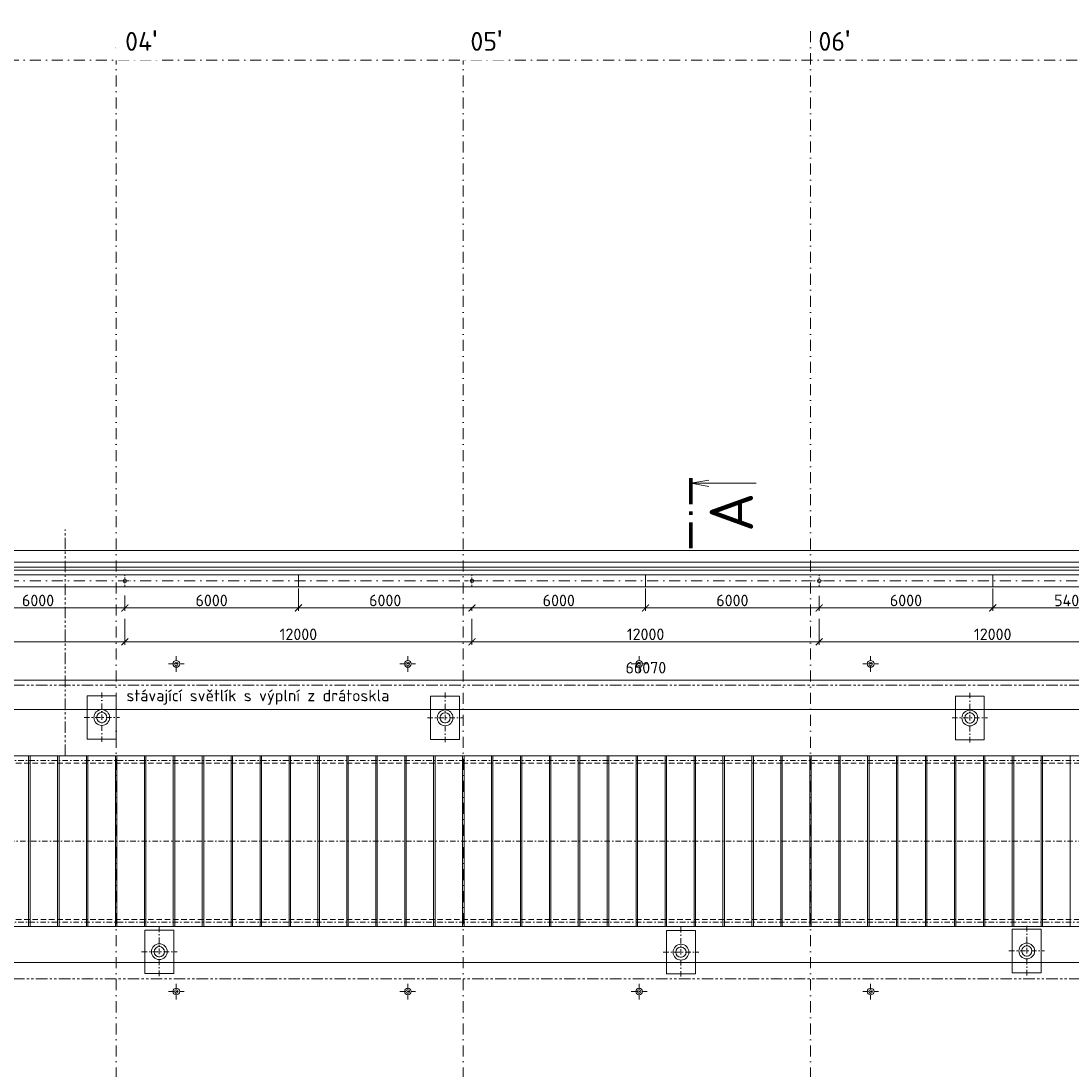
# Model space of a CAD drawing. Header units: millimetres. Extents: x -29085 to 3627694, y -159961 to 2281735.
# Tile 169 of 229: x 252640 to 288934, y 308712 to 344938. Entities that reach past the tile are written whole.
import ezdxf
from ezdxf.enums import TextEntityAlignment as Align

# ---------------------------------------------------------------- set-up
doc = ezdxf.new("R2010")
doc.units = ezdxf.units.MM
for name, pattern in [('CENTERX2', [101.6, 63.5, -12.7, 12.7, -12.7]), ('DASHDOT', [25.4, 12.7, -6.35, 0, -6.35]), ('PHANTOM2', [31.75, 15.875, -3.175, 3.175, -3.175, 3.175, -3.175]), ('ČÁRKOVANÁ', [19.05, 12.7, -6.35])]:
    doc.linetypes.add(name, pattern=pattern)
for name, color, linetype, lineweight in [('A99_N_koty-200', 5, 'Continuous', 5), ('A99_N_txt-popis-200', 240, 'Continuous', 5), ('A99_S_kce-demolice', 30, 'Continuous', 20), ('A99_S_kce-pohl', 7, 'Continuous', 5), ('A99_S_osy', 1, 'CENTERX2', 5)]:
    doc.layers.add(name, color=color, linetype=linetype, lineweight=lineweight)
doc.styles.add('A99_kota', font='isocpeur.ttf', dxfattribs={"height": 2})
doc.styles.add('A99_popis', font='isocpeur.ttf')
doc.styles.add('ad_popis 100', font='isocpeur.ttf', dxfattribs={"height": 200})
doc.dimstyles.new('A99_kota_200 new', dxfattribs={"dimscale": 200, "dimtxt": 2, "dimasz": 1.2, "dimexe": 0.5, "dimexo": 1.5, "dimgap": 0.3, "dimtad": 1, "dimdec": 0, "dimzin": 3, "dimdsep": 46, "dimtxsty": 'A99_kota', "dimblk": 'ARCHTICK', "dimcen": 2.5, "dimazin": 2, "dimtfac": 0.75, "dimtdec": 0, "dimtmove": 2, "dimatfit": 0, "dimfxl": 4, "dimfxlon": 1, "dimtolj": 1, "dimtzin": 0, "dimlwd": 5, "dimlwe": 5, "dimarcsym": 0})

# ---------------------------------------------------------------- blocks, each defined once
blk = doc.blocks.new('_ArchTick')
at = {"color": 0, "linetype": 'ByBlock', "const_width": 0.15}
blk.add_lwpolyline([(-0.5, -0.5), (0.5, 0.5)], dxfattribs=at)
blk = doc.blocks.new('*D354')
at = {"layer": 'A99_N_koty-200', "color": 0, "linetype": 'Continuous', "lineweight": 5, "transparency": 16777216}
for p, q in [((225859, 321358), (225859, 322258)), ((225859, 322158), (291929, 322158)), ((291929, 321358), (291929, 322258))]:
    blk.add_line(p, q, dxfattribs=at)
at = {"layer": 'Defpoints', "color": 0, "linetype": 'Continuous', "transparency": 16777216}
for p in [(291929, 322158), (225859, 319538), (291929, 319538)]:
    blk.add_point(p, dxfattribs=at)
at = {"layer": 'A99_N_koty-200', "color": 0, "linetype": 'Continuous', "lineweight": 5, "transparency": 16777216, "xscale": 240, "yscale": 240, "zscale": 240, "rotation": 180}
blk.add_blockref('_ArchTick', (225859, 322158), dxfattribs=at)
at = {"layer": 'A99_N_koty-200', "color": 0, "linetype": 'Continuous', "lineweight": 5, "transparency": 16777216, "xscale": 240, "yscale": 240, "zscale": 240}
blk.add_blockref('_ArchTick', (291929, 322158), dxfattribs=at)
at = {"layer": 'A99_N_koty-200', "color": 0, "linetype": 'Continuous', "transparency": 16777216, "insert": (274239, 322583), "char_height": 400, "attachment_point": 5, "style": 'A99_kota'}
blk.add_mtext('\\A1;66070', dxfattribs=at)
blk = doc.blocks.new('*D98')
at = {"layer": 'A99_N_koty-200', "color": 0, "linetype": 'Continuous', "lineweight": 5, "transparency": 16777216}
for p, q in [((219679, 312388), (219679, 312488)), ((219679, 312388), (352369, 312388)), ((352369, 312388), (352369, 312488))]:
    blk.add_line(p, q, dxfattribs=at)
at = {"layer": 'Defpoints', "color": 0, "linetype": 'Continuous', "transparency": 16777216}
for p in [(219679, 312383), (352369, 312388), (352369, 312388)]:
    blk.add_point(p, dxfattribs=at)
at = {"layer": 'A99_N_koty-200', "color": 0, "linetype": 'Continuous', "lineweight": 5, "transparency": 16777216, "xscale": 240, "yscale": 240, "zscale": 240, "rotation": 180}
blk.add_blockref('_ArchTick', (219679, 312388), dxfattribs=at)
at = {"layer": 'A99_N_koty-200', "color": 0, "linetype": 'Continuous', "lineweight": 5, "transparency": 16777216, "xscale": 240, "yscale": 240, "zscale": 240}
blk.add_blockref('_ArchTick', (352369, 312388), dxfattribs=at)
at = {"layer": 'A99_N_koty-200', "color": 0, "linetype": 'Continuous', "transparency": 16777216, "insert": (290879, 312688), "char_height": 400, "attachment_point": 5, "style": 'A99_kota'}
blk.add_mtext('\\A1;132690', dxfattribs=at)
blk = doc.blocks.new('*U2286')
at = {"color": 0, "linetype": 'ByBlock'}
blk.add_line((446.48, 0), (446.48, -11.25), dxfattribs=at)
at = {"color": 0, "linetype": 'ByBlock', "const_width": 0.63}
for points in [[(439.71, 0), (435.21, 0)], [(441.6, 0), (440.97, 0)], [(447.36, 0), (442.86, 0)]]:
    blk.add_lwpolyline(points, dxfattribs=at)
at = {"color": 0, "linetype": 'ByBlock'}
blk.add_lwpolyline([(447.03, -3.1), (446.48, 0), (445.93, -3.1)], dxfattribs=at)
at = {"color": 0, "linetype": 'ByBlock', "style": 'A99_popis'}
blk.add_attdef('OZNŘ_1K', (-9.63, -10.73), '', height=5, dxfattribs=at)
at = {"color": 0, "linetype": 'ByBlock', "style": 'A99_popis', "flags": 12}
blk.add_attdef('OZNŘ_2K', text='', height=5, dxfattribs=at).set_placement((444.84, -10.73), align=Align.RIGHT)
blk = doc.blocks.new('*D471')
at = {"layer": 'A99_N_koty-200', "color": 0, "linetype": 'Continuous', "lineweight": 5, "transparency": 16777216}
for p, q in [((244229, 324278), (244229, 323378)), ((256229, 324278), (256229, 323378)), ((244229, 323478), (256229, 323478))]:
    blk.add_line(p, q, dxfattribs=at)
at = {"layer": 'Defpoints', "color": 0, "linetype": 'Continuous', "transparency": 16777216}
for p in [(244229, 325583), (256229, 325583), (256229, 323478)]:
    blk.add_point(p, dxfattribs=at)
at = {"layer": 'A99_N_koty-200', "color": 0, "linetype": 'Continuous', "lineweight": 5, "transparency": 16777216, "xscale": 240, "yscale": 240, "zscale": 240, "rotation": 180}
blk.add_blockref('_ArchTick', (244229, 323478), dxfattribs=at)
at = {"layer": 'A99_N_koty-200', "color": 0, "linetype": 'Continuous', "lineweight": 5, "transparency": 16777216, "xscale": 240, "yscale": 240, "zscale": 240}
blk.add_blockref('_ArchTick', (256229, 323478), dxfattribs=at)
at = {"layer": 'A99_N_koty-200', "color": 0, "linetype": 'Continuous', "transparency": 16777216, "insert": (250229, 323738), "char_height": 400, "attachment_point": 5, "style": 'A99_kota'}
blk.add_mtext('\\A1;12000', dxfattribs=at)
blk = doc.blocks.new('*D475')
at = {"layer": 'A99_N_koty-200', "color": 0, "linetype": 'Continuous', "lineweight": 5, "transparency": 16777216}
for p, q in [((250229, 325303), (250229, 324548)), ((256229, 325083), (256229, 324548)), ((256229, 324648), (250229, 324648))]:
    blk.add_line(p, q, dxfattribs=at)
at = {"layer": 'Defpoints', "color": 0, "linetype": 'Continuous', "transparency": 16777216}
for p in [(250229, 325603), (256229, 325383), (250229, 324648)]:
    blk.add_point(p, dxfattribs=at)
at = {"layer": 'A99_N_koty-200', "color": 0, "linetype": 'Continuous', "lineweight": 5, "transparency": 16777216, "xscale": 240, "yscale": 240, "zscale": 240, "rotation": 180}
blk.add_blockref('_ArchTick', (250229, 324648), dxfattribs=at)
at = {"layer": 'A99_N_koty-200', "color": 0, "linetype": 'Continuous', "lineweight": 5, "transparency": 16777216, "xscale": 240, "yscale": 240, "zscale": 240}
blk.add_blockref('_ArchTick', (256229, 324648), dxfattribs=at)
at = {"layer": 'A99_N_koty-200', "color": 0, "linetype": 'Continuous', "transparency": 16777216, "insert": (253229, 324908), "char_height": 400, "attachment_point": 5, "style": 'A99_kota'}
blk.add_mtext('\\A1;6000', dxfattribs=at)
blk = doc.blocks.new('*D477')
at = {"layer": 'A99_N_koty-200', "color": 0, "linetype": 'Continuous', "lineweight": 5, "transparency": 16777216}
for p, q in [((256229, 324278), (256229, 323378)), ((268229, 324278), (268229, 323378)), ((256229, 323478), (268229, 323478))]:
    blk.add_line(p, q, dxfattribs=at)
at = {"layer": 'Defpoints', "color": 0, "linetype": 'Continuous', "transparency": 16777216}
for p in [(256229, 325583), (268229, 325583), (268229, 323478)]:
    blk.add_point(p, dxfattribs=at)
at = {"layer": 'A99_N_koty-200', "color": 0, "linetype": 'Continuous', "lineweight": 5, "transparency": 16777216, "xscale": 240, "yscale": 240, "zscale": 240, "rotation": 180}
blk.add_blockref('_ArchTick', (256229, 323478), dxfattribs=at)
at = {"layer": 'A99_N_koty-200', "color": 0, "linetype": 'Continuous', "lineweight": 5, "transparency": 16777216, "xscale": 240, "yscale": 240, "zscale": 240}
blk.add_blockref('_ArchTick', (268229, 323478), dxfattribs=at)
at = {"layer": 'A99_N_koty-200', "color": 0, "linetype": 'Continuous', "transparency": 16777216, "insert": (262229, 323738), "char_height": 400, "attachment_point": 5, "style": 'A99_kota'}
blk.add_mtext('\\A1;12000', dxfattribs=at)
blk = doc.blocks.new('*D479')
at = {"layer": 'A99_N_koty-200', "color": 0, "linetype": 'Continuous', "lineweight": 5, "transparency": 16777216}
for p, q in [((262229, 325318), (262229, 324548)), ((256229, 325083), (256229, 324548)), ((256229, 324648), (262229, 324648))]:
    blk.add_line(p, q, dxfattribs=at)
at = {"layer": 'Defpoints', "color": 0, "linetype": 'Continuous', "transparency": 16777216}
for p in [(262229, 325618), (256229, 325383), (262229, 324648)]:
    blk.add_point(p, dxfattribs=at)
at = {"layer": 'A99_N_koty-200', "color": 0, "linetype": 'Continuous', "lineweight": 5, "transparency": 16777216, "xscale": 240, "yscale": 240, "zscale": 240, "rotation": 180}
blk.add_blockref('_ArchTick', (256229, 324648), dxfattribs=at)
at = {"layer": 'A99_N_koty-200', "color": 0, "linetype": 'Continuous', "lineweight": 5, "transparency": 16777216, "xscale": 240, "yscale": 240, "zscale": 240}
blk.add_blockref('_ArchTick', (262229, 324648), dxfattribs=at)
at = {"layer": 'A99_N_koty-200', "color": 0, "linetype": 'Continuous', "transparency": 16777216, "insert": (259229, 324908), "char_height": 400, "attachment_point": 5, "style": 'A99_kota'}
blk.add_mtext('\\A1;6000', dxfattribs=at)
blk = doc.blocks.new('*D481')
at = {"layer": 'A99_N_koty-200', "color": 0, "linetype": 'Continuous', "lineweight": 5, "transparency": 16777216}
for p, q in [((262229, 325303), (262229, 324548)), ((268229, 324648), (262229, 324648)), ((268229, 324673), (268229, 324548))]:
    blk.add_line(p, q, dxfattribs=at)
at = {"layer": 'Defpoints', "color": 0, "linetype": 'Continuous', "transparency": 16777216}
for p in [(262229, 325603), (268229, 324973), (262229, 324648)]:
    blk.add_point(p, dxfattribs=at)
at = {"layer": 'A99_N_koty-200', "color": 0, "linetype": 'Continuous', "lineweight": 5, "transparency": 16777216, "xscale": 240, "yscale": 240, "zscale": 240, "rotation": 180}
blk.add_blockref('_ArchTick', (262229, 324648), dxfattribs=at)
at = {"layer": 'A99_N_koty-200', "color": 0, "linetype": 'Continuous', "lineweight": 5, "transparency": 16777216, "xscale": 240, "yscale": 240, "zscale": 240}
blk.add_blockref('_ArchTick', (268229, 324648), dxfattribs=at)
at = {"layer": 'A99_N_koty-200', "color": 0, "linetype": 'Continuous', "transparency": 16777216, "insert": (265229, 324908), "char_height": 400, "attachment_point": 5, "style": 'A99_kota'}
blk.add_mtext('\\A1;6000', dxfattribs=at)
blk = doc.blocks.new('*D483')
at = {"layer": 'A99_N_koty-200', "color": 0, "linetype": 'Continuous', "lineweight": 5, "transparency": 16777216}
for p, q in [((268229, 324278), (268229, 323378)), ((280229, 324278), (280229, 323378)), ((268229, 323478), (280229, 323478))]:
    blk.add_line(p, q, dxfattribs=at)
at = {"layer": 'Defpoints', "color": 0, "linetype": 'Continuous', "transparency": 16777216}
for p in [(268229, 325583), (280229, 325583), (280229, 323478)]:
    blk.add_point(p, dxfattribs=at)
at = {"layer": 'A99_N_koty-200', "color": 0, "linetype": 'Continuous', "lineweight": 5, "transparency": 16777216, "xscale": 240, "yscale": 240, "zscale": 240, "rotation": 180}
blk.add_blockref('_ArchTick', (268229, 323478), dxfattribs=at)
at = {"layer": 'A99_N_koty-200', "color": 0, "linetype": 'Continuous', "lineweight": 5, "transparency": 16777216, "xscale": 240, "yscale": 240, "zscale": 240}
blk.add_blockref('_ArchTick', (280229, 323478), dxfattribs=at)
at = {"layer": 'A99_N_koty-200', "color": 0, "linetype": 'Continuous', "transparency": 16777216, "insert": (274229, 323738), "char_height": 400, "attachment_point": 5, "style": 'A99_kota'}
blk.add_mtext('\\A1;12000', dxfattribs=at)
blk = doc.blocks.new('*D485')
at = {"layer": 'A99_N_koty-200', "color": 0, "linetype": 'Continuous', "lineweight": 5, "transparency": 16777216}
for p, q in [((274229, 325318), (274229, 324548)), ((268229, 324673), (268229, 324548)), ((268229, 324648), (274229, 324648))]:
    blk.add_line(p, q, dxfattribs=at)
at = {"layer": 'Defpoints', "color": 0, "linetype": 'Continuous', "transparency": 16777216}
for p in [(274229, 325618), (268229, 324973), (274229, 324648)]:
    blk.add_point(p, dxfattribs=at)
at = {"layer": 'A99_N_koty-200', "color": 0, "linetype": 'Continuous', "lineweight": 5, "transparency": 16777216, "xscale": 240, "yscale": 240, "zscale": 240, "rotation": 180}
blk.add_blockref('_ArchTick', (268229, 324648), dxfattribs=at)
at = {"layer": 'A99_N_koty-200', "color": 0, "linetype": 'Continuous', "lineweight": 5, "transparency": 16777216, "xscale": 240, "yscale": 240, "zscale": 240}
blk.add_blockref('_ArchTick', (274229, 324648), dxfattribs=at)
at = {"layer": 'A99_N_koty-200', "color": 0, "linetype": 'Continuous', "transparency": 16777216, "insert": (271229, 324908), "char_height": 400, "attachment_point": 5, "style": 'A99_kota'}
blk.add_mtext('\\A1;6000', dxfattribs=at)
blk = doc.blocks.new('*D487')
at = {"layer": 'A99_N_koty-200', "color": 0, "linetype": 'Continuous', "lineweight": 5, "transparency": 16777216}
for p, q in [((274229, 325303), (274229, 324548)), ((280229, 325073), (280229, 324548)), ((280229, 324648), (274229, 324648))]:
    blk.add_line(p, q, dxfattribs=at)
at = {"layer": 'Defpoints', "color": 0, "linetype": 'Continuous', "transparency": 16777216}
for p in [(274229, 325603), (280229, 325373), (274229, 324648)]:
    blk.add_point(p, dxfattribs=at)
at = {"layer": 'A99_N_koty-200', "color": 0, "linetype": 'Continuous', "lineweight": 5, "transparency": 16777216, "xscale": 240, "yscale": 240, "zscale": 240, "rotation": 180}
blk.add_blockref('_ArchTick', (274229, 324648), dxfattribs=at)
at = {"layer": 'A99_N_koty-200', "color": 0, "linetype": 'Continuous', "lineweight": 5, "transparency": 16777216, "xscale": 240, "yscale": 240, "zscale": 240}
blk.add_blockref('_ArchTick', (280229, 324648), dxfattribs=at)
at = {"layer": 'A99_N_koty-200', "color": 0, "linetype": 'Continuous', "transparency": 16777216, "insert": (277229, 324908), "char_height": 400, "attachment_point": 5, "style": 'A99_kota'}
blk.add_mtext('\\A1;6000', dxfattribs=at)
blk = doc.blocks.new('*D489')
at = {"layer": 'A99_N_koty-200', "color": 0, "linetype": 'Continuous', "lineweight": 5, "transparency": 16777216}
for p, q in [((280229, 324278), (280229, 323378)), ((292229, 324278), (292229, 323378)), ((280229, 323478), (292229, 323478))]:
    blk.add_line(p, q, dxfattribs=at)
at = {"layer": 'Defpoints', "color": 0, "linetype": 'Continuous', "transparency": 16777216}
for p in [(280229, 325583), (292229, 325583), (292229, 323478)]:
    blk.add_point(p, dxfattribs=at)
at = {"layer": 'A99_N_koty-200', "color": 0, "linetype": 'Continuous', "lineweight": 5, "transparency": 16777216, "xscale": 240, "yscale": 240, "zscale": 240, "rotation": 180}
blk.add_blockref('_ArchTick', (280229, 323478), dxfattribs=at)
at = {"layer": 'A99_N_koty-200', "color": 0, "linetype": 'Continuous', "lineweight": 5, "transparency": 16777216, "xscale": 240, "yscale": 240, "zscale": 240}
blk.add_blockref('_ArchTick', (292229, 323478), dxfattribs=at)
at = {"layer": 'A99_N_koty-200', "color": 0, "linetype": 'Continuous', "transparency": 16777216, "insert": (286229, 323738), "char_height": 400, "attachment_point": 5, "style": 'A99_kota'}
blk.add_mtext('\\A1;12000', dxfattribs=at)
blk = doc.blocks.new('*D491')
at = {"layer": 'A99_N_koty-200', "color": 0, "linetype": 'Continuous', "lineweight": 5, "transparency": 16777216}
for p, q in [((286229, 325318), (286229, 324548)), ((280229, 325073), (280229, 324548)), ((280229, 324648), (286229, 324648))]:
    blk.add_line(p, q, dxfattribs=at)
at = {"layer": 'Defpoints', "color": 0, "linetype": 'Continuous', "transparency": 16777216}
for p in [(286229, 325618), (280229, 325373), (286229, 324648)]:
    blk.add_point(p, dxfattribs=at)
at = {"layer": 'A99_N_koty-200', "color": 0, "linetype": 'Continuous', "lineweight": 5, "transparency": 16777216, "xscale": 240, "yscale": 240, "zscale": 240, "rotation": 180}
blk.add_blockref('_ArchTick', (280229, 324648), dxfattribs=at)
at = {"layer": 'A99_N_koty-200', "color": 0, "linetype": 'Continuous', "lineweight": 5, "transparency": 16777216, "xscale": 240, "yscale": 240, "zscale": 240}
blk.add_blockref('_ArchTick', (286229, 324648), dxfattribs=at)
at = {"layer": 'A99_N_koty-200', "color": 0, "linetype": 'Continuous', "transparency": 16777216, "insert": (283229, 324908), "char_height": 400, "attachment_point": 5, "style": 'A99_kota'}
blk.add_mtext('\\A1;6000', dxfattribs=at)
blk = doc.blocks.new('*D493')
at = {"layer": 'A99_N_koty-200', "color": 0, "linetype": 'Continuous', "lineweight": 5, "transparency": 16777216}
for p, q in [((286229, 325303), (286229, 324548)), ((291634, 325073), (291634, 324548)), ((291634, 324648), (286229, 324648))]:
    blk.add_line(p, q, dxfattribs=at)
at = {"layer": 'Defpoints', "color": 0, "linetype": 'Continuous', "transparency": 16777216}
for p in [(286229, 325603), (291634, 325373), (286229, 324648)]:
    blk.add_point(p, dxfattribs=at)
at = {"layer": 'A99_N_koty-200', "color": 0, "linetype": 'Continuous', "lineweight": 5, "transparency": 16777216, "xscale": 240, "yscale": 240, "zscale": 240, "rotation": 180}
blk.add_blockref('_ArchTick', (286229, 324648), dxfattribs=at)
at = {"layer": 'A99_N_koty-200', "color": 0, "linetype": 'Continuous', "lineweight": 5, "transparency": 16777216, "xscale": 240, "yscale": 240, "zscale": 240}
blk.add_blockref('_ArchTick', (291634, 324648), dxfattribs=at)
at = {"layer": 'A99_N_koty-200', "color": 0, "linetype": 'Continuous', "transparency": 16777216, "insert": (288931, 324908), "char_height": 400, "attachment_point": 5, "style": 'A99_kota'}
blk.add_mtext('\\A1;5405', dxfattribs=at)
blk = doc.blocks.new('*D561')
at = {"layer": 'A99_N_koty-200', "color": 0, "linetype": 'Continuous', "lineweight": 5, "transparency": 16777216}
for p, q in [((225859, 320339), (225859, 321239)), ((292204, 320339), (292204, 321239)), ((292204, 321139), (225859, 321139))]:
    blk.add_line(p, q, dxfattribs=at)
at = {"layer": 'Defpoints', "color": 0, "linetype": 'Continuous', "transparency": 16777216}
for p in [(225859, 321139), (225859, 319538), (292204, 319533)]:
    blk.add_point(p, dxfattribs=at)
at = {"layer": 'A99_N_koty-200', "color": 0, "linetype": 'Continuous', "lineweight": 5, "transparency": 16777216, "xscale": 240, "yscale": 240, "zscale": 240, "rotation": 180}
blk.add_blockref('_ArchTick', (225859, 321139), dxfattribs=at)
at = {"layer": 'A99_N_koty-200', "color": 0, "linetype": 'Continuous', "lineweight": 5, "transparency": 16777216, "xscale": 240, "yscale": 240, "zscale": 240}
blk.add_blockref('_ArchTick', (292204, 321139), dxfattribs=at)
at = {"layer": 'A99_N_koty-200', "color": 0, "linetype": 'Continuous', "transparency": 16777216, "insert": (260829, 321562), "char_height": 400, "attachment_point": 5, "style": 'A99_kota'}
blk.add_mtext('\\A1;stávající světlík s výplní z drátoskla', dxfattribs=at)

msp = doc.modelspace()

# ---------------------------------------------------------------- linework, layer by layer
at = {"layer": 'A99_S_kce-demolice', "linetype": 'Continuous', "lineweight": 9}
for p, q in [((252904, 313628.3), (252904, 319538.3)), ((252954, 313628.3), (252954, 319538.3)), ((253904, 313628.3), (253904, 319538.3)), ((253954, 313628.3), (253954, 319538.3)), ((254904, 313628.3), (254904, 319538.3)), ((254954, 313628.3), (254954, 319538.3)), ((255904, 313628.3), (255904, 319538.3)), ((255954, 313628.3), (255954, 319538.3)), ((256904, 313628.3), (256904, 319538.3)), ((256954, 313628.3), (256954, 319538.3)), ((257904, 313628.3), (257904, 319538.3)), ((257954, 313628.3), (257954, 319538.3)), ((258904, 313628.3), (258904, 319538.3)), ((258954, 313628.3), (258954, 319538.3)), ((259904, 313628.3), (259904, 319538.3)), ((259954, 313628.3), (259954, 319538.3)), ((260904, 313628.3), (260904, 319538.3)), ((260954, 313628.3), (260954, 319538.3)), ((261904, 313628.3), (261904, 319538.3)), ((261954, 313628.3), (261954, 319538.3)), ((262904, 313628.3), (262904, 319538.3)), ((262954, 313628.3), (262954, 319538.3)), ((263904, 313628.3), (263904, 319538.3)), ((263954, 313628.3), (263954, 319538.3)), ((264904, 313628.3), (264904, 319538.3)), ((264954, 313628.3), (264954, 319538.3)), ((265904, 313628.3), (265904, 319538.3)), ((265954, 313628.3), (265954, 319538.3)), ((266904, 313628.3), (266904, 319538.3)), ((266954, 313628.3), (266954, 319538.3)), ((267904, 313628.3), (267904, 319538.3)), ((267954, 313628.3), (267954, 319538.3)), ((268904, 313628.3), (268904, 319538.3)), ((268954, 313628.3), (268954, 319538.3)), ((269904, 313628.3), (269904, 319538.3)), ((269954, 313628.3), (269954, 319538.3)), ((270904, 313628.3), (270904, 319538.3)), ((270954, 313628.3), (270954, 319538.3)), ((271904, 313628.3), (271904, 319538.3)), ((271954, 313628.3), (271954, 319538.3)), ((272904, 313628.3), (272904, 319538.3)), ((272954, 313628.3), (272954, 319538.3)), ((273904, 313628.3), (273904, 319538.3)), ((273954, 313628.3), (273954, 319538.3)), ((274904, 313628.3), (274904, 319538.3)), ((274954, 313628.3), (274954, 319538.3)), ((275904, 313628.3), (275904, 319538.3)), ((275954, 313628.3), (275954, 319538.3)), ((276904, 313628.3), (276904, 319538.3)), ((276954, 313628.3), (276954, 319538.3)), ((277904, 313628.3), (277904, 319538.3)), ((277954, 313628.3), (277954, 319538.3)), ((278904, 313628.3), (278904, 319538.3)), ((278954, 313628.3), (278954, 319538.3)), ((279904, 313628.3), (279904, 319538.3)), ((279954, 313628.3), (279954, 319538.3)), ((280904, 313628.3), (280904, 319538.3)), ((280954, 313628.3), (280954, 319538.3)), ((281904, 313628.3), (281904, 319538.3)), ((281954, 313628.3), (281954, 319538.3)), ((282904, 313628.3), (282904, 319538.3)), ((282954, 313628.3), (282954, 319538.3)), ((283904, 313628.3), (283904, 319538.3)), ((283954, 313628.3), (283954, 319538.3)), ((284904, 313628.3), (284904, 319538.3)), ((284954, 313628.3), (284954, 319538.3)), ((285904, 313628.3), (285904, 319538.3)), ((285954, 313628.3), (285954, 319538.3)), ((286904, 313628.3), (286904, 319538.3)), ((286954, 313628.3), (286954, 319538.3)), ((287904, 313628.3), (287904, 319538.3)), ((287954, 313628.3), (287954, 319538.3)), ((288904, 313628.3), (288904, 319538.3))]:
    msp.add_line(p, q, dxfattribs=at)
at = {"layer": 'A99_S_kce-demolice', "linetype": 'PHANTOM2', "lineweight": 9, "ltscale": 25}
for points in [[(254171.5, 319533.3), (254171.5, 327355.8)], [(219817.1, 321983.3), (352314, 321983.3)], [(219817.1, 311823.2), (352314, 311823.2)]]:
    msp.add_lwpolyline(points, dxfattribs=at)
at = {"layer": 'A99_S_kce-demolice', "linetype": 'DASHDOT', "lineweight": 5, "ltscale": 15}
for points in [[(257736.5, 322713.5), (258281.5, 322713.5)], [(258009, 322441), (258009, 322986)], [(265736.5, 322713.5), (266281.5, 322713.5)], [(266009, 322441), (266009, 322986)], [(273736.5, 322713.5), (274281.5, 322713.5)], [(274009, 322441), (274009, 322986)], [(281736.5, 322713.5), (282281.5, 322713.5)], [(282009, 322441), (282009, 322986)], [(255431.5, 321730.8), (255431.5, 319990.8)], [(267299, 321720.8), (267299, 319980.8)], [(285436.5, 321715.8), (285436.5, 319975.8)], [(254817.7, 320860.8), (256045.2, 320860.8)], [(266685.2, 320850.8), (267912.7, 320850.8)], [(284822.7, 320845.8), (286050.2, 320845.8)], [(257421.5, 313635.8), (257421.5, 311895.8)], [(275451.5, 313620.8), (275451.5, 311880.8)], [(287404, 313660.8), (287404, 311920.8)], [(256807.7, 312765.8), (258035.2, 312765.8)], [(274837.7, 312750.8), (276065.2, 312750.8)], [(286790.2, 312790.8), (288017.7, 312790.8)], [(258009, 311660.8), (258009, 311115.8)], [(258009, 311660.8), (258009, 311115.8)], [(266009, 311660.8), (266009, 311115.8)], [(274009, 311660.8), (274009, 311115.8)], [(282009, 311660.8), (282009, 311115.8)], [(257736.5, 311388.3), (258281.5, 311388.3)], [(257736.5, 311388.3), (258281.5, 311388.3)], [(265736.5, 311388.3), (266281.5, 311388.3)], [(273736.5, 311388.3), (274281.5, 311388.3)], [(281736.5, 311388.3), (282281.5, 311388.3)]]:
    msp.add_lwpolyline(points, dxfattribs=at)
at = {"layer": 'A99_S_kce-demolice', "linetype": 'Continuous', "lineweight": 5, "ltscale": 0.5}
for points in [[(255931.5, 321610.8), (254931.5, 321610.8), (254931.5, 320110.8), (255931.5, 320110.8)], [(267799, 321600.8), (266799, 321600.8), (266799, 320100.8), (267799, 320100.8)], [(285936.5, 321595.8), (284936.5, 321595.8), (284936.5, 320095.8), (285936.5, 320095.8)], [(257921.5, 313515.8), (256921.5, 313515.8), (256921.5, 312015.8), (257921.5, 312015.8)], [(275951.5, 313500.8), (274951.5, 313500.8), (274951.5, 312000.8), (275951.5, 312000.8)], [(287904, 313540.8), (286904, 313540.8), (286904, 312040.8), (287904, 312040.8)]]:
    msp.add_lwpolyline(points, close=True, dxfattribs=at)
at = {"layer": 'A99_S_kce-demolice', "linetype": 'Continuous', "lineweight": 13}
msp.add_lwpolyline([(346549, 313633.3), (346549, 319533.3), (225859, 319533.3), (225859, 313633.3)], close=True, dxfattribs=at)
at = {"layer": 'A99_S_kce-demolice', "linetype": 'ČÁRKOVANÁ', "lineweight": 9, "ltscale": 15}
for points in [[(346379, 319288.6), (226029, 319288.6)], [(346379, 313877.9), (226029, 313877.9)]]:
    msp.add_lwpolyline(points, dxfattribs=at)
at = {"layer": 'A99_S_kce-demolice', "linetype": 'Continuous', "lineweight": 9}
for points in [[(252904, 316958.3), (252904, 316778.3)], [(252954, 316958.3), (252954, 316778.3)], [(253904, 316958.3), (253904, 316778.3)], [(253954, 316958.3), (253954, 316778.3)], [(254904, 316958.3), (254904, 316778.3)], [(254954, 316958.3), (254954, 316778.3)], [(255904, 316958.3), (255904, 316778.3)], [(255954, 316958.3), (255954, 316778.3)], [(256904, 316958.3), (256904, 316778.3)], [(256954, 316958.3), (256954, 316778.3)], [(257904, 316958.3), (257904, 316778.3)], [(257954, 316958.3), (257954, 316778.3)], [(258904, 316958.3), (258904, 316778.3)], [(258954, 316958.3), (258954, 316778.3)], [(259904, 316958.3), (259904, 316778.3)], [(259954, 316958.3), (259954, 316778.3)], [(260904, 316958.3), (260904, 316778.3)], [(260954, 316958.3), (260954, 316778.3)], [(261904, 316958.3), (261904, 316778.3)], [(261954, 316958.3), (261954, 316778.3)], [(262904, 316958.3), (262904, 316778.3)], [(262954, 316958.3), (262954, 316778.3)], [(263904, 316958.3), (263904, 316778.3)], [(263954, 316958.3), (263954, 316778.3)], [(264904, 316958.3), (264904, 316778.3)], [(264954, 316958.3), (264954, 316778.3)], [(265904, 316958.3), (265904, 316778.3)], [(265954, 316958.3), (265954, 316778.3)], [(266904, 316958.3), (266904, 316778.3)], [(266954, 316958.3), (266954, 316778.3)], [(267904, 316958.3), (267904, 316778.3)], [(267954, 316958.3), (267954, 316778.3)], [(268904, 316958.3), (268904, 316778.3)], [(268954, 316958.3), (268954, 316778.3)], [(269904, 316958.3), (269904, 316778.3)], [(269954, 316958.3), (269954, 316778.3)], [(270904, 316958.3), (270904, 316778.3)], [(270954, 316958.3), (270954, 316778.3)], [(271904, 316958.3), (271904, 316778.3)], [(271954, 316958.3), (271954, 316778.3)], [(272904, 316958.3), (272904, 316778.3)], [(272954, 316958.3), (272954, 316778.3)], [(273904, 316958.3), (273904, 316778.3)], [(273954, 316958.3), (273954, 316778.3)], [(274904, 316958.3), (274904, 316778.3)], [(274954, 316958.3), (274954, 316778.3)], [(275904, 316958.3), (275904, 316778.3)], [(275954, 316958.3), (275954, 316778.3)], [(276904, 316958.3), (276904, 316778.3)], [(276954, 316958.3), (276954, 316778.3)], [(277904, 316958.3), (277904, 316778.3)], [(277954, 316958.3), (277954, 316778.3)], [(278904, 316958.3), (278904, 316778.3)], [(278954, 316958.3), (278954, 316778.3)], [(279904, 316958.3), (279904, 316778.3)], [(279954, 316958.3), (279954, 316778.3)], [(280904, 316958.3), (280904, 316778.3)], [(280954, 316958.3), (280954, 316778.3)], [(281904, 316958.3), (281904, 316778.3)], [(281954, 316958.3), (281954, 316778.3)], [(282904, 316958.3), (282904, 316778.3)], [(282954, 316958.3), (282954, 316778.3)], [(283904, 316958.3), (283904, 316778.3)], [(283954, 316958.3), (283954, 316778.3)], [(284904, 316958.3), (284904, 316778.3)], [(284954, 316958.3), (284954, 316778.3)], [(285904, 316958.3), (285904, 316778.3)], [(285954, 316958.3), (285954, 316778.3)], [(286904, 316958.3), (286904, 316778.3)], [(286954, 316958.3), (286954, 316778.3)], [(287904, 316958.3), (287904, 316778.3)], [(287954, 316958.3), (287954, 316778.3)], [(288904, 316958.3), (288904, 316778.3)]]:
    msp.add_lwpolyline(points, dxfattribs=at)
at = {"layer": 'A99_S_kce-demolice', "linetype": 'Continuous', "lineweight": 5, "ltscale": 0.5}
for centre, radius in [((258009, 322713.5), 116), ((258009, 322713.5), 62.5), ((266009, 322713.5), 116), ((266009, 322713.5), 62.5), ((274009, 322713.5), 116), ((274009, 322713.5), 62.5), ((282009, 322713.5), 116), ((282009, 322713.5), 62.5), ((255431.5, 320860.8), 272.5), ((255431.5, 320860.8), 177.5), ((267299, 320850.8), 272.5), ((267299, 320850.8), 177.5), ((285436.5, 320845.8), 272.5), ((285436.5, 320845.8), 177.5), ((257421.5, 312765.8), 272.5), ((257421.5, 312765.8), 177.5), ((275451.5, 312750.8), 272.5), ((275451.5, 312750.8), 177.5), ((287404, 312790.8), 272.5), ((287404, 312790.8), 177.5), ((258009, 311388.3), 116), ((258009, 311388.3), 116), ((258009, 311388.3), 62.5), ((258009, 311388.3), 62.5), ((266009, 311388.3), 116), ((266009, 311388.3), 62.5), ((274009, 311388.3), 116), ((274009, 311388.3), 62.5), ((282009, 311388.3), 116), ((282009, 311388.3), 62.5)]:
    msp.add_circle(centre, radius, dxfattribs=at)
at = {"layer": 'A99_S_kce-pohl', "linetype": 'Continuous', "ltscale": 25}
for p, q in [((219929, 326638.4), (352369, 326638.4)), ((219929, 326228.4), (352369, 326228.4))]:
    msp.add_line(p, q, dxfattribs=at)
for points in [[(219679, 326058.3), (352479, 326058.3), (352479, 325958.3), (219679, 325958.3)], [(352369, 325373.3), (352369, 325793.3), (219929, 325793.3), (219929, 325373.3)]]:
    msp.add_lwpolyline(points, close=True, dxfattribs=at)
at = {"layer": 'A99_S_kce-pohl', "linetype": 'DASHDOT', "lineweight": 5, "ltscale": 5}
for points in [[(256029, 325583.3), (256429, 325583.3)], [(256229, 325383.3), (256229, 325783.3)], [(268029, 325583.3), (268429, 325583.3)], [(268229, 325383.3), (268229, 325783.3)], [(280029, 325583.3), (280429, 325583.3)], [(280229, 325383.3), (280229, 325783.3)]]:
    msp.add_lwpolyline(points, dxfattribs=at)
at = {"layer": 'A99_S_kce-pohl', "linetype": 'Continuous', "ltscale": 25}
for points in [[(262229, 325373.3), (262229, 325793.3)], [(274229, 325373.3), (274229, 325793.3)], [(286229, 325373.3), (286229, 325793.3)]]:
    msp.add_lwpolyline(points, dxfattribs=at)
at = {"layer": 'A99_S_kce-pohl', "linetype": 'Continuous'}
for centre in [(256229, 325583.3), (268229, 325583.3), (280229, 325583.3)]:
    msp.add_circle(centre, 60, dxfattribs=at)
at = {"layer": 'A99_S_osy', "linetype": 'DASHDOT', "lineweight": 5, "ltscale": 30}
for points in [[(255929, 344583.3), (255929, 241173.3)], [(267929, 344583.3), (267929, 241173.3)], [(279929, 344583.3), (279929, 241173.3)], [(366879, 343583.3), (218304, 343583.3)], [(366879, 325583.3), (218304, 325583.3)]]:
    msp.add_lwpolyline(points, dxfattribs=at)
at = {"layer": 'A99_S_osy', "linetype": 'DASHDOT', "lineweight": 5, "ltscale": 15}
for points in [[(346869, 319378.3), (225794, 319378.3)], [(346869, 313788.3), (225794, 313788.3)]]:
    msp.add_lwpolyline(points, dxfattribs=at)
at = {"layer": 'A99_S_osy', "color": 30, "linetype": 'DASHDOT', "lineweight": 5, "ltscale": 15}
msp.add_lwpolyline([(346549, 316583.3), (225859, 316583.3)], dxfattribs=at)

# ---------------------------------------------------------------- block references
at = {"layer": 'A99_N_txt-popis-200'}
ref = msp.add_blockref('*U2286', (275796.5, 239663.3), dxfattribs=dict(at, xscale=200, yscale=200, zscale=200, rotation=90))
ref.add_attrib('OZNŘ_2K', 'A', dxfattribs={"layer": '0', "color": 0, "linetype": 'ByBlock', "height": 1500, "rotation": 90, "style": 'A99_popis', "flags": 12}).set_placement((277941.6, 328632.3), align=Align.RIGHT)

# ---------------------------------------------------------------- texts
at = {"layer": 'A99_N_txt-popis-200', "color": 1, "lineweight": 0, "insert": (280204, 344613.3), "char_height": 650, "attachment_point": 1, "style": 'ad_popis 100'}
msp.add_mtext_dynamic_manual_height_columns("06{\\fArial|b0|i0|c238|p34;\\H1.08333x;'}", width=832.5, gutter_width=1000, heights=[0], dxfattribs=at)

# ---------------------------------------------------------------- dimensions: what is measured, and where the dimension line sits
at = {"layer": 'A99_N_koty-200', "linetype": 'Continuous'}
for base, p1, p2, picture, middle in [((256229, 323478.3), (244229, 325583.3), (256229, 325583.3), '*D471', (250229, 323738.3)), ((262229, 324648.3), (256229, 325383.3), (262229, 325617.6), '*D479', (259229, 324908.3)), ((268229, 323478.3), (256229, 325583.3), (268229, 325583.3), '*D477', (262229, 323738.3)), ((274229, 324648.3), (268229, 324973.3), (274229, 325617.6), '*D485', (271229, 324908.3)), ((280229, 323478.3), (268229, 325583.3), (280229, 325583.3), '*D483', (274229, 323738.3)), ((286229, 324648.3), (280229, 325373.3), (286229, 325617.6), '*D491', (283229, 324908.3)), ((292229, 323478.3), (280229, 325583.3), (292229, 325583.3), '*D489', (286229, 323738.3))]:
    dim = msp.add_linear_dim(base=base, p1=p1, p2=p2, dimstyle='A99_kota_200 new', override={"dimscale": 0, "dimtix": 1, "dimtofl": 1, "dimtmove": 2, "dimatfit": 0}, dxfattribs=at)
    dim.commit()
    dim.dimension.update_dxf_attribs({"geometry": picture, "text_midpoint": middle})
for base, p1, p2, picture, middle in [((250229, 324648.3), (256229, 325383.3), (250229, 325602.9), '*D475', (253229, 324908.3)), ((262229, 324648.3), (268229, 324973.3), (262229, 325602.9), '*D481', (265229, 324908.3)), ((274229, 324648.3), (280229, 325373.3), (274229, 325602.9), '*D487', (277229, 324908.3)), ((286229, 324648.3), (291634, 325373.3), (286229, 325602.9), '*D493', (288931.5, 324908.3))]:
    dim = msp.add_linear_dim(base=base, p1=p1, p2=p2, angle=180, dimstyle='A99_kota_200 new', override={"dimscale": 0, "dimtix": 1, "dimtofl": 1, "dimtmove": 2, "dimatfit": 0}, dxfattribs=at)
    dim.commit()
    dim.dimension.update_dxf_attribs({"geometry": picture, "text_midpoint": middle})
dim = msp.add_linear_dim(base=(225859, 321138.5), p1=(292204, 319533.3), p2=(225859, 319538.3), angle=180, text='stávající světlík s výplní z drátoskla', dimstyle='A99_kota_200 new', override={"dimscale": 0, "dimtix": 1, "dimtofl": 1, "dimtmove": 2, "dimatfit": 0}, dxfattribs=at)
dim.commit()
dim.dimension.update_dxf_attribs({"geometry": '*D561', "text_midpoint": (260829, 321561.8), "dimtype": 128})
for base, p1, p2, picture, middle in [((291929, 322158), (225859, 319538.3), (291929, 319538.3), '*D354', (274239.4, 322582.6)), ((352369, 312388.3), (219679, 312383.3), (352369, 312388.3), '*D98', (290879, 312688.3))]:
    dim = msp.add_linear_dim(base=base, p1=p1, p2=p2, dimstyle='A99_kota_200 new', override={"dimscale": 0, "dimtix": 1, "dimtofl": 1, "dimtmove": 2, "dimatfit": 0}, dxfattribs=at)
    dim.commit()
    dim.dimension.update_dxf_attribs({"geometry": picture, "text_midpoint": middle, "dimtype": 128})

# ---------------------------------------------------------------- next in the draw order: texts
at = {"layer": 'A99_N_txt-popis-200', "color": 1, "lineweight": 0, "char_height": 650, "attachment_point": 1, "style": 'ad_popis 100', "bg_fill": 2}
for s, insert in [("04{\\fArial|b0|i0|c238|p34;\\H1.08333x;'}", (256239, 344613.3)), ("05{\\fArial|b0|i0|c238|p34;\\H1.08333x;'}", (268174.1, 344613.3))]:
    msp.add_mtext_dynamic_manual_height_columns(s, width=832.5, gutter_width=1000, heights=[0], dxfattribs=dict(at, insert=insert))

doc.saveas('drawing.dxf')
